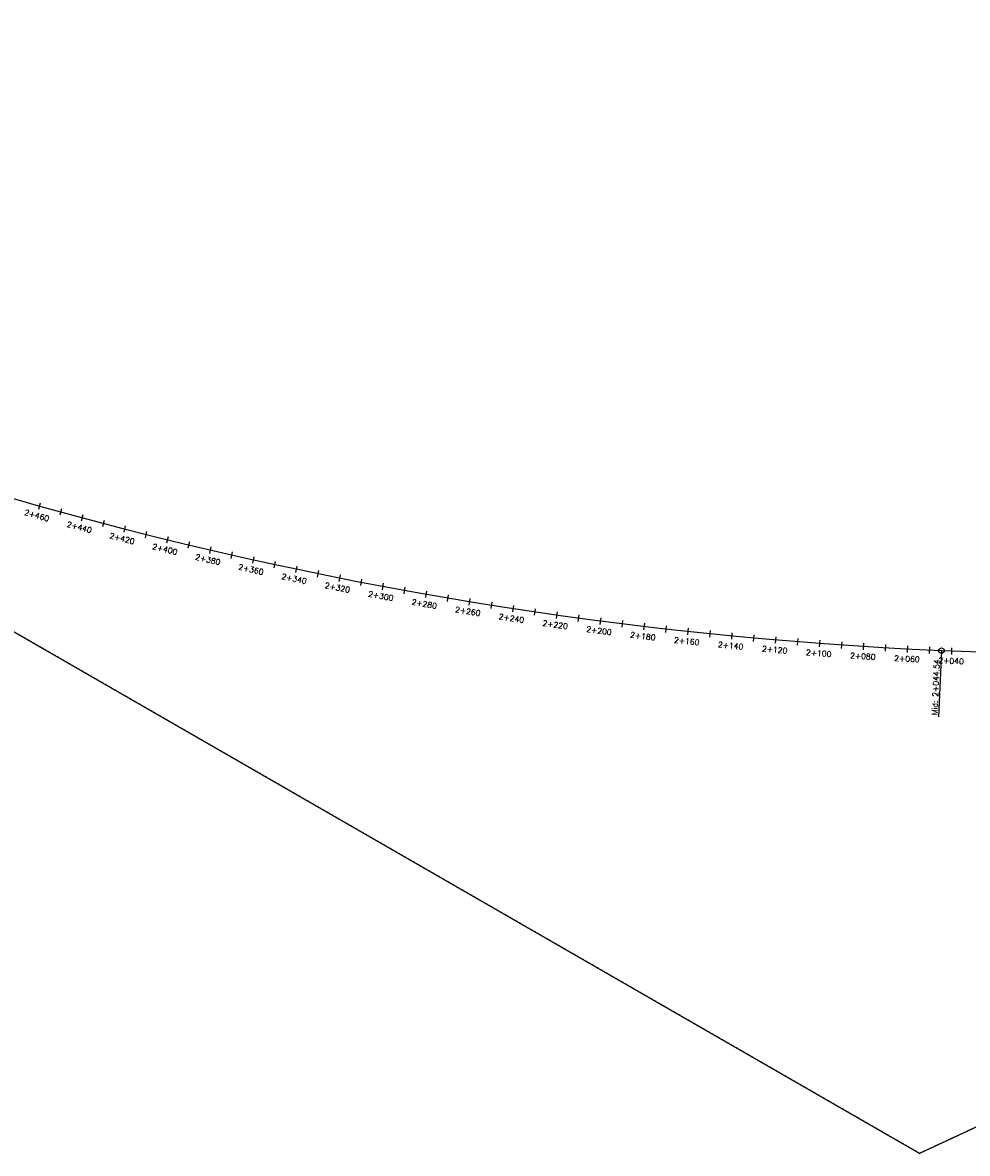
# Model space of a CAD drawing. Header units: metres. Extents: x 1075226 to 1080109, y 1572445 to 1573471.
# Tile 7 of 10: x 1077769 to 1078198, y 1572445 to 1572958. Entities that reach past the tile are written whole.
import ezdxf

# ---------------------------------------------------------------- set-up
doc = ezdxf.new("R2010")
doc.units = ezdxf.units.M
doc.linetypes.add('HIDDEN', pattern=[0.375, 0.25, -0.125])
for name, color, linetype in [('C-ROAD-CNTR-N', 92, 'Continuous'), ('C-ROAD-LINE-EXTN', 252, 'HIDDEN'), ('C-ROAD-STAN', 11, 'Continuous'), ('C-ROAD-STAN-MAJR', 11, 'Continuous'), ('C-ROAD-STAN-MINR', 11, 'Continuous')]:
    doc.layers.add(name, color=color, linetype=linetype)
doc.styles.get("Standard").update_dxf_attribs({"font": 'simplex.shx'})

# ---------------------------------------------------------------- blocks, each defined once
blk = doc.blocks.new('AeccTickTriangle')
at = {"color": 0, "linetype": 'ByBlock', "lineweight": -2}
blk.add_lwpolyline([(0, 1), (-1, 0), (1, 0)], close=True, dxfattribs=at)
at = {"color": 0, "linetype": 'ByBlock', "lineweight": -2, "const_width": 0.0625}
blk.add_lwpolyline([(0, 0, 1), (0, 0, 1)], format="xyb", close=True, dxfattribs=at)
blk = doc.blocks.new('AeccTickLine')
blk.add_line((0, -0.5), (0, 0.5))
blk = doc.blocks.new('AeccTickCircle')
blk.add_circle((0, 0), 1)

msp = doc.modelspace()

# ---------------------------------------------------------------- linework, layer by layer
at = {"flags": 128}
msp.add_lwpolyline([(1080095.98, 1573338.06), (1078176.5, 1572444.79), (1076394.51, 1573470.92), (1075229.38, 1573286.49)], dxfattribs=at)
at = {"layer": 'C-ROAD-CNTR-N', "color": 92, "linetype": 'Continuous', "lineweight": -3, "flags": 128}
msp.add_lwpolyline([(1080095.98, 1573338.06), (1079024.05, 1572839.22, -0.244193), (1077366.37, 1572911.29), (1076945.82, 1573153.46, 0.171517), (1075766.16, 1573371.46), (1075229.38, 1573286.49)], format="xyb", dxfattribs=at)
at = {"layer": 'C-ROAD-LINE-EXTN', "color": 252, "linetype": 'HIDDEN', "lineweight": -3}
for p, q in [((1078176.5, 1572444.79), (1077366.37, 1572911.29)), ((1079024.05, 1572839.22), (1078176.5, 1572444.79))]:
    msp.add_line(p, q, dxfattribs=at)
at = {"layer": 'C-ROAD-STAN', "color": 11, "linetype": 'Continuous', "lineweight": -3}
msp.add_line((1078186.41, 1572672.86), (1078185.11, 1572642.89), dxfattribs=at)

# ---------------------------------------------------------------- block references
at = {"layer": 'C-ROAD-STAN', "color": 11, "linetype": 'Continuous', "lineweight": -3, "xscale": 1.25, "yscale": 1.25, "zscale": 1.25, "rotation": 177.5105223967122}
msp.add_blockref('AeccTickCircle', (1078186.41, 1572672.86), dxfattribs=at)
at = {"layer": 'C-ROAD-STAN', "color": 11, "linetype": 'Continuous', "lineweight": -3, "xscale": 0.02999999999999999, "yscale": 0.02999999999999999, "zscale": 0.02999999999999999}
msp.add_blockref('AeccTickTriangle', (1078176.5, 1572444.79), dxfattribs=at)
at = {"layer": 'C-ROAD-STAN-MAJR', "color": 11, "linetype": 'Continuous', "lineweight": -3, "xscale": 3, "yscale": 3, "zscale": 3}
for p, rotation in [((1077777.09, 1572738.43), 164.2859005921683), ((1077796.37, 1572733.12), 164.9225203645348), ((1077815.71, 1572728.03), 165.5591401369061), ((1077835.11, 1572723.15), 166.195759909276), ((1077854.56, 1572718.48), 166.8323796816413), ((1077874.06, 1572714.04), 167.4689994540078), ((1077893.6, 1572709.81), 168.1056192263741), ((1077913.2, 1572705.79), 168.7422389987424), ((1077932.83, 1572702), 169.3788587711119), ((1077952.51, 1572698.42), 170.0154785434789), ((1077972.23, 1572695.06), 170.6520983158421), ((1077991.98, 1572691.92), 171.2887180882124), ((1078011.76, 1572689), 171.9253378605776), ((1078031.58, 1572686.3), 172.561957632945), ((1078051.43, 1572683.83), 173.1985774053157), ((1078071.3, 1572681.57), 173.835197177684), ((1078091.2, 1572679.53), 174.471816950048), ((1078111.11, 1572677.71), 175.108436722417), ((1078131.05, 1572676.12), 175.7450564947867), ((1078151, 1572674.75), 176.3816762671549), ((1078170.97, 1572673.6), 177.018296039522), ((1078190.95, 1572672.67), 177.6549158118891)]:
    msp.add_blockref('AeccTickLine', p, dxfattribs=dict(at, rotation=rotation))
at = {"layer": 'C-ROAD-STAN-MINR', "color": 11, "linetype": 'Continuous', "lineweight": -3}
for p, xscale, yscale, zscale, rotation in [((1077786.73, 1572735.75), 3, 3, 3, 164.6042104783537), ((1077806.04, 1572730.55), 3.000000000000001, 3.000000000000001, 3.000000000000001, 165.2408302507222), ((1077825.4, 1572725.56), 3, 3, 3, 165.8774500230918), ((1077844.83, 1572720.79), 3, 3, 3, 166.5140697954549), ((1077864.3, 1572716.23), 3, 3, 3, 167.1506895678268), ((1077883.82, 1572711.89), 3, 3, 3, 167.7873093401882), ((1077903.4, 1572707.77), 3, 3, 3, 168.4239291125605), ((1077923.01, 1572703.87), 3, 3, 3, 169.0605488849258), ((1077942.67, 1572700.18), 3, 3, 3, 169.6971686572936), ((1077962.36, 1572696.71), 3, 3, 3, 170.3337884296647), ((1077982.1, 1572693.47), 3, 3, 3, 170.9704082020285), ((1078001.87, 1572690.44), 3, 3, 3, 171.607027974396), ((1078021.67, 1572687.63), 3, 3, 3, 172.2436477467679), ((1078041.5, 1572685.04), 3, 3, 3, 172.880267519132), ((1078061.36, 1572682.67), 3, 3, 3, 173.5168872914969), ((1078081.24, 1572680.52), 3, 3, 3, 174.1535070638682), ((1078101.15, 1572678.59), 3, 3, 3, 174.7901268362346), ((1078121.08, 1572676.89), 3, 3, 3, 175.4267466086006), ((1078141.02, 1572675.41), 3, 3, 3, 176.0633663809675), ((1078160.98, 1572674.14), 3, 3, 3, 176.6999861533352), ((1078180.96, 1572673.1), 3, 3, 3, 177.336605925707)]:
    msp.add_blockref('AeccTickLine', p, dxfattribs=dict(at, xscale=xscale, yscale=yscale, zscale=zscale, rotation=rotation))

# ---------------------------------------------------------------- texts
at = {"layer": 'C-ROAD-STAN', "color": 11, "linetype": 'Continuous', "lineweight": -3, "insert": (1078184.5, 1572643.55), "char_height": 2.54, "attachment_point": 7, "rotation": 87.5105}
msp.add_mtext('Mid: 2+044.54', dxfattribs=at)
at = {"layer": 'C-ROAD-STAN-MAJR', "color": 11, "linetype": 'Continuous', "lineweight": -3, "char_height": 2.54, "attachment_point": 2}
for s, insert, rotation in [('2+460', (1077776.24, 1572735.42), 344.2859), ('2+440', (1077795.56, 1572730.1), 344.9225), ('2+420', (1077814.93, 1572724.99), 345.5591), ('2+400', (1077834.36, 1572720.1), 346.1958), ('2+380', (1077853.84, 1572715.43), 346.8324), ('2+360', (1077873.38, 1572710.98), 347.469), ('2+340', (1077892.96, 1572706.74), 348.1056), ('2+320', (1077912.59, 1572702.72), 348.7422), ('2+300', (1077932.26, 1572698.92), 349.3789), ('2+280', (1077951.97, 1572695.33), 350.0155), ('2+260', (1077971.72, 1572691.97), 350.6521), ('2+240', (1077991.5, 1572688.82), 351.2887), ('2+220', (1078011.32, 1572685.9), 351.9253), ('2+200', (1078031.18, 1572683.2), 352.562), ('2+180', (1078051.06, 1572680.71), 353.1986), ('2+160', (1078070.96, 1572678.45), 353.8352), ('2+140', (1078090.89, 1572676.41), 354.4718), ('2+120', (1078110.85, 1572674.59), 355.1084), ('2+100', (1078130.82, 1572672.99), 355.7451), ('2+080', (1078150.8, 1572671.62), 356.3817), ('2+060', (1078170.81, 1572670.46), 357.0183), ('2+040', (1078190.82, 1572669.53), 357.6549)]:
    msp.add_mtext(s, dxfattribs=dict(at, insert=insert, rotation=rotation))

doc.saveas('drawing.dxf')
